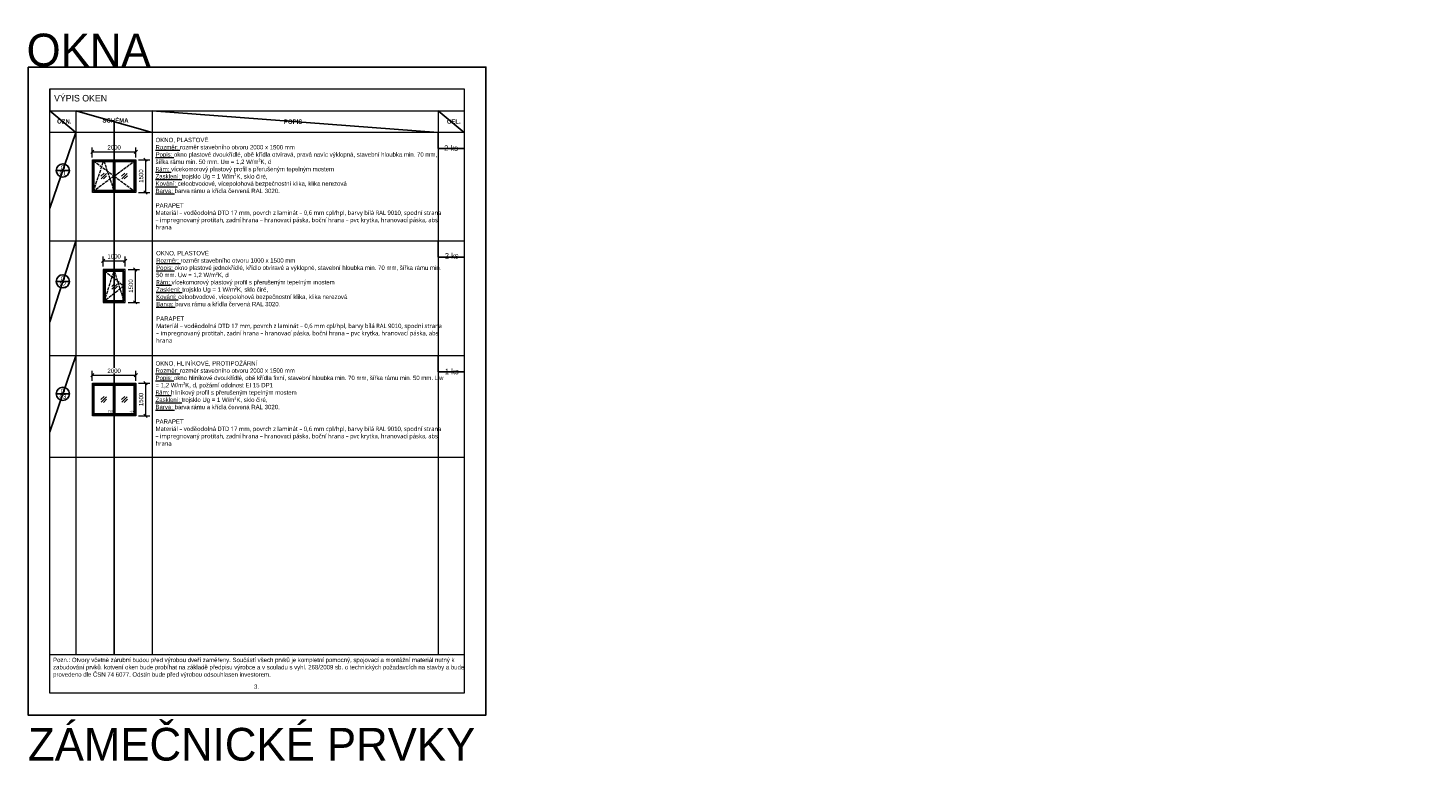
# Model space of a CAD drawing. Header units: millimetres. Extents: x -291499 to 405099, y -171163 to 417446.
# Tile 32 of 256: x -21088 to 43107, y -106514 to -72693. Entities that reach past the tile are written whole.
import ezdxf
from ezdxf import colors
from ezdxf.entities.mleader import LeaderData, LeaderLine
from ezdxf.enums import TextEntityAlignment as Align
from ezdxf.math import Vec2, Vec3

# ---------------------------------------------------------------- set-up
doc = ezdxf.new("R2010")
doc.units = ezdxf.units.MM
doc.header["$LTSCALE"] = 12
doc.header["$PDMODE"] = 35
doc.header["$PDSIZE"] = -4
doc.linetypes.add('ACAD_ISO02W100', pattern=[15, 12, -3])
for name, color, linetype, lineweight in [('koty', 6, 'Continuous', 9), ('tenka', 6, 'Continuous', 9), ('tenká', 6, 'Continuous', 13), ('text', 6, 'Continuous', 9), ('tlusta', 7, 'Continuous', 15)]:
    doc.layers.add(name, color=color, linetype=linetype, lineweight=lineweight)
doc.layers.add('netisk', color=30, linetype='Continuous', plot=False)
doc.layers.add('popisky', color=6, linetype='Continuous')
doc.styles.add('laplan', font='txt', dxfattribs={"height": 2})
doc.styles.add('laplan bold', font='txt', dxfattribs={"height": 2})
doc.styles.add('laplan N', font='txt')
doc.styles.add('pivovarska', font='txt')
doc.dimstyles.new('laplan', dxfattribs={"dimscale": 0, "dimtxt": 2, "dimasz": 1.5, "dimexe": 2, "dimexo": 0, "dimgap": 1, "dimtad": 1, "dimdec": 0, "dimrnd": 5, "dimzin": 1, "dimtxsty": 'laplan', "dimblk": 'OBLIQUE', "dimcen": 2, "dimclrd": 256, "dimclre": 256, "dimclrt": 256, "dimadec": 0, "dimazin": 0, "dimtfac": 1, "dimtdec": 0, "dimtmove": 1, "dimatfit": 2, "dimfxl": 6.5, "dimfxlon": 1, "dimtfill": 1, "dimlwd": 13, "dimlwe": -1, "dimarcsym": 0})

# ---------------------------------------------------------------- blocks, each defined once
blk = doc.blocks.new('*U892')
at = {"layer": 'popisky', "linetype": 'ByBlock'}
blk.add_line((-3.02, 0), (3.02, 0), dxfattribs=at)
blk.add_circle((0, 0), 3.02, dxfattribs=at)
at = {"layer": 'popisky', "linetype": 'ByBlock', "style": 'laplan N'}
blk.add_text('O', height=2, dxfattribs=at).set_placement((0, 1.31), align=Align.MIDDLE_CENTER)
blk.add_attdef('OZNACENI', text='', height=2, dxfattribs=at).set_placement((0, -1.3), align=Align.MIDDLE_CENTER)
blk = doc.blocks.new('_OBLIQUE')
at = {"color": 0, "linetype": 'ByBlock'}
blk.add_line((-0.5, -0.5), (0.5, 0.5), dxfattribs=at)
blk = doc.blocks.new('*D1352')
at = {"layer": 'Defpoints', "color": 0, "linetype": 'ByBlock', "transparency": 16777216}
for p in [(-18138, -78624), (-16138, -78366), (-16138, -78624)]:
    blk.add_point(p, dxfattribs=at)
at = {"layer": 'koty', "linetype": 'ByBlock', "transparency": 16777216}
for p, q in [((-18138, -78624), (-18138, -78166)), ((-16138, -78624), (-16138, -78166))]:
    blk.add_line(p, q, dxfattribs=at)
at = {"layer": 'koty', "linetype": 'ByBlock', "lineweight": 13, "transparency": 16777216}
blk.add_line((-18138, -78366), (-16138, -78366), dxfattribs=at)
at = {"layer": 'koty', "linetype": 'ByBlock', "lineweight": 13, "transparency": 16777216, "xscale": 150, "yscale": 150, "zscale": 150, "rotation": 180}
blk.add_blockref('_OBLIQUE', (-18138, -78366), dxfattribs=at)
at = {"layer": 'koty', "linetype": 'ByBlock', "lineweight": 13, "transparency": 16777216, "xscale": 150, "yscale": 150, "zscale": 150}
blk.add_blockref('_OBLIQUE', (-16138, -78366), dxfattribs=at)
at = {"layer": 'koty', "linetype": 'ByBlock', "transparency": 16777216, "insert": (-17138, -78164), "char_height": 200, "attachment_point": 5, "style": 'laplan', "bg_fill": 3, "box_fill_scale": 1.1, "bg_fill_color": 256, "bg_fill_true_color": 13158600, "bg_fill_transparency": 0}
blk.add_mtext('2000', dxfattribs=at)
blk = doc.blocks.new('*D1353')
at = {"layer": 'Defpoints', "color": 0, "linetype": 'ByBlock', "transparency": 16777216}
for p in [(-16024, -78727), (-16024, -80227), (-15701, -80227)]:
    blk.add_point(p, dxfattribs=at)
at = {"layer": 'koty', "linetype": 'ByBlock', "transparency": 16777216}
for p, q in [((-16024, -78727), (-15501, -78727)), ((-16024, -80227), (-15501, -80227))]:
    blk.add_line(p, q, dxfattribs=at)
at = {"layer": 'koty', "linetype": 'ByBlock', "lineweight": 13, "transparency": 16777216}
blk.add_line((-15701, -78727), (-15701, -80227), dxfattribs=at)
at = {"layer": 'koty', "linetype": 'ByBlock', "lineweight": 13, "transparency": 16777216, "xscale": 150, "yscale": 150, "zscale": 150}
for p, rotation in [((-15701, -78727), 90), ((-15701, -80227), 270)]:
    blk.add_blockref('_OBLIQUE', p, dxfattribs=dict(at, rotation=rotation))
at = {"layer": 'koty', "linetype": 'ByBlock', "transparency": 16777216, "insert": (-15903, -79477), "char_height": 200, "attachment_point": 5, "rotation": 90, "style": 'laplan', "bg_fill": 3, "box_fill_scale": 1.1, "bg_fill_color": 256, "bg_fill_true_color": 13158600, "bg_fill_transparency": 0}
blk.add_mtext('1500', dxfattribs=at)
blk = doc.blocks.new('*D1354')
at = {"layer": 'Defpoints', "color": 0, "linetype": 'ByBlock', "transparency": 16777216}
for p in [(-17638, -83621), (-16638, -83622)]:
    blk.add_point(p, dxfattribs=at)
at = {"layer": 'koty', "linetype": 'ByBlock', "transparency": 16777216}
for p, q in [((-17638, -83621), (-17638, -83164)), ((-16638, -83622), (-16638, -83164))]:
    blk.add_line(p, q, dxfattribs=at)
at = {"layer": 'koty', "linetype": 'ByBlock', "lineweight": 13, "transparency": 16777216}
blk.add_line((-17638, -83364), (-16638, -83364), dxfattribs=at)
at = {"layer": 'koty', "linetype": 'ByBlock', "lineweight": 13, "transparency": 16777216, "xscale": 150, "yscale": 150, "zscale": 150, "rotation": 180}
blk.add_blockref('_OBLIQUE', (-17638, -83364), dxfattribs=at)
at = {"layer": 'koty', "linetype": 'ByBlock', "lineweight": 13, "transparency": 16777216, "xscale": 150, "yscale": 150, "zscale": 150}
blk.add_blockref('_OBLIQUE', (-16638, -83364), dxfattribs=at)
at = {"layer": 'koty', "linetype": 'ByBlock', "transparency": 16777216, "insert": (-17138, -83162), "char_height": 200, "attachment_point": 5, "style": 'laplan', "bg_fill": 3, "box_fill_scale": 1.1, "bg_fill_color": 256, "bg_fill_true_color": 13158600, "bg_fill_transparency": 0}
blk.add_mtext('1000', dxfattribs=at)
at = {"layer": 'Defpoints', "color": 0, "linetype": 'ByBlock', "transparency": 16777216}
blk.add_point((-16638, -83364), dxfattribs=at)
blk = doc.blocks.new('*D1355')
at = {"layer": 'Defpoints', "color": 0, "linetype": 'ByBlock', "transparency": 16777216}
for p in [(-16494, -83766), (-16494, -85266), (-16171, -85266)]:
    blk.add_point(p, dxfattribs=at)
at = {"layer": 'koty', "linetype": 'ByBlock', "transparency": 16777216}
for p, q in [((-16494, -83766), (-15971, -83766)), ((-16494, -85266), (-15971, -85266))]:
    blk.add_line(p, q, dxfattribs=at)
at = {"layer": 'koty', "linetype": 'ByBlock', "lineweight": 13, "transparency": 16777216}
blk.add_line((-16171, -83766), (-16171, -85266), dxfattribs=at)
at = {"layer": 'koty', "linetype": 'ByBlock', "lineweight": 13, "transparency": 16777216, "xscale": 150, "yscale": 150, "zscale": 150}
for p, rotation in [((-16171, -83766), 90), ((-16171, -85266), 270)]:
    blk.add_blockref('_OBLIQUE', p, dxfattribs=dict(at, rotation=rotation))
at = {"layer": 'koty', "linetype": 'ByBlock', "transparency": 16777216, "insert": (-16373, -84516), "char_height": 200, "attachment_point": 5, "rotation": 90, "style": 'laplan', "bg_fill": 3, "box_fill_scale": 1.1, "bg_fill_color": 256, "bg_fill_true_color": 13158600, "bg_fill_transparency": 0}
blk.add_mtext('1500', dxfattribs=at)
blk = doc.blocks.new('*D1700')
at = {"layer": 'Defpoints', "color": 0, "linetype": 'ByBlock', "transparency": 16777216}
for p in [(-18138, -88862), (-16138, -88604), (-16138, -88862)]:
    blk.add_point(p, dxfattribs=at)
at = {"layer": 'koty', "linetype": 'ByBlock', "transparency": 16777216}
for p, q in [((-18138, -88862), (-18138, -88404)), ((-16138, -88862), (-16138, -88404))]:
    blk.add_line(p, q, dxfattribs=at)
at = {"layer": 'koty', "linetype": 'ByBlock', "lineweight": 13, "transparency": 16777216}
blk.add_line((-18138, -88604), (-16138, -88604), dxfattribs=at)
at = {"layer": 'koty', "linetype": 'ByBlock', "lineweight": 13, "transparency": 16777216, "xscale": 150, "yscale": 150, "zscale": 150, "rotation": 180}
blk.add_blockref('_OBLIQUE', (-18138, -88604), dxfattribs=at)
at = {"layer": 'koty', "linetype": 'ByBlock', "lineweight": 13, "transparency": 16777216, "xscale": 150, "yscale": 150, "zscale": 150}
blk.add_blockref('_OBLIQUE', (-16138, -88604), dxfattribs=at)
at = {"layer": 'koty', "linetype": 'ByBlock', "transparency": 16777216, "insert": (-17138, -88402), "char_height": 200, "attachment_point": 5, "style": 'laplan', "bg_fill": 3, "box_fill_scale": 1.1, "bg_fill_color": 256, "bg_fill_true_color": 13158600, "bg_fill_transparency": 0}
blk.add_mtext('2000', dxfattribs=at)
blk = doc.blocks.new('*D1701')
at = {"layer": 'Defpoints', "color": 0, "linetype": 'ByBlock', "transparency": 16777216}
for p in [(-16024, -88965), (-16024, -90465), (-15701, -90465)]:
    blk.add_point(p, dxfattribs=at)
at = {"layer": 'koty', "linetype": 'ByBlock', "transparency": 16777216}
for p, q in [((-16024, -88965), (-15501, -88965)), ((-16024, -90465), (-15501, -90465))]:
    blk.add_line(p, q, dxfattribs=at)
at = {"layer": 'koty', "linetype": 'ByBlock', "lineweight": 13, "transparency": 16777216}
blk.add_line((-15701, -88965), (-15701, -90465), dxfattribs=at)
at = {"layer": 'koty', "linetype": 'ByBlock', "lineweight": 13, "transparency": 16777216, "xscale": 150, "yscale": 150, "zscale": 150}
for p, rotation in [((-15701, -88965), 90), ((-15701, -90465), 270)]:
    blk.add_blockref('_OBLIQUE', p, dxfattribs=dict(at, rotation=rotation))
at = {"layer": 'koty', "linetype": 'ByBlock', "transparency": 16777216, "insert": (-15903, -89715), "char_height": 200, "attachment_point": 5, "rotation": 90, "style": 'laplan', "bg_fill": 3, "box_fill_scale": 1.1, "bg_fill_color": 256, "bg_fill_true_color": 13158600, "bg_fill_transparency": 0}
blk.add_mtext('1500', dxfattribs=at)
blk = doc.blocks.new('_DotSmall')
at = {"color": 0, "linetype": 'ByBlock', "const_width": 0.5}
blk.add_lwpolyline([(-0.0625, 0, 1), (0.0625, 0, 1)], format="xyb", close=True, dxfattribs=at)

msp = doc.modelspace()

# ---------------------------------------------------------------- linework, layer by layer
at = {"layer": 'koty'}
msp.add_line((-20087.8, -75481.4), (-20087.8, -76481.4), dxfattribs=at)
at = {"layer": 'koty', "linetype": 'ByBlock'}
msp.add_line((-20087.8, -101411.3), (-1087.8, -101411.3), dxfattribs=at)
at = {"layer": 'netisk'}
for p, q in [((-20087.8, -76481.4), (-18887.8, -77481.4)), ((-18887.8, -76481.4), (-15387.8, -77481.4)), ((-15387.8, -76481.4), (-2287.8, -77481.4)), ((-2287.8, -76481.4), (-1087.8, -77481.4)), ((-20087.8, -80956.9), (-18887.8, -77481.4)), ((-20087.8, -86152), (-18887.8, -82457.8)), ((-20087.8, -91195.2), (-18887.8, -87719.7))]:
    msp.add_line(p, q, dxfattribs=at)
at = {"layer": 'netisk', "linetype": 'ByBlock'}
for p, q in [((-2287.8, -78216.9), (-2287.8, -77481.4)), ((-2287.8, -78216.9), (-1087.8, -78216.9)), ((-2287.8, -83193.3), (-2287.8, -82457.8)), ((-2287.8, -83193.3), (-1087.8, -83193.3)), ((-2287.8, -88455.2), (-2287.8, -87719.7)), ((-2287.8, -88455.2), (-1087.8, -88455.2))]:
    msp.add_line(p, q, dxfattribs=at)
at = {"layer": 'tenka'}
for p, q in [((-20087.8, -76481.4), (-1087.8, -76481.4)), ((-18887.8, -76481.4), (-18887.8, -101411.3)), ((-2287.8, -76481.4), (-2287.8, -101411.3)), ((-1087.8, -77481.4), (-20087.8, -77481.4)), ((-17744.7, -79484.7), (-17600.6, -79343.9)), ((-17739.4, -79599.7), (-17486.3, -79354.5)), ((-17626.1, -79610.8), (-17481.1, -79471)), ((-16794.7, -79484.7), (-16650.6, -79343.9)), ((-16789.4, -79599.7), (-16536.3, -79354.5)), ((-16676.1, -79610.8), (-16531.1, -79471)), ((-1087.8, -82457.8), (-20087.8, -82457.8)), ((-17249.7, -84543.3), (-17105.6, -84402.6)), ((-17244.4, -84658.4), (-16991.3, -84413.1)), ((-17131.1, -84669.4), (-16986.1, -84529.7)), ((-1087.8, -87719.7), (-20087.8, -87719.7)), ((-17744.7, -89723), (-17600.6, -89582.2)), ((-17739.4, -89838), (-17486.3, -89592.8)), ((-17626.1, -89849.1), (-17481.1, -89709.3)), ((-16794.7, -89723), (-16650.6, -89582.2)), ((-16789.4, -89838), (-16536.3, -89592.8)), ((-16676.1, -89849.1), (-16531.1, -89709.3)), ((-1087.8, -92373.8), (-20087.8, -92373.8))]:
    msp.add_line(p, q, dxfattribs=at)
at = {"layer": 'tenka', "linetype": 'ACAD_ISO02W100'}
for p, q in [((-18087.8, -78777.1), (-17137.8, -79477.1)), ((-18087.8, -80177.1), (-17612.8, -78777.1)), ((-17612.8, -78777.1), (-17137.8, -80177.1)), ((-17137.8, -79477.1), (-16187.8, -78777.1)), ((-17137.8, -79477.1), (-18087.8, -80177.1)), ((-17137.8, -79477.1), (-16187.8, -80177.1)), ((-17587.8, -85215.7), (-17137.8, -83815.7)), ((-17587.8, -83815.7), (-16687.8, -84515.7)), ((-17137.8, -83815.7), (-16687.8, -85215.7)), ((-16687.8, -84515.7), (-17587.8, -85215.7))]:
    msp.add_line(p, q, dxfattribs=at)
at = {"layer": 'tenka'}
for points in [[(-18087.8, -78777.1), (-17137.8, -78777.1), (-17137.8, -80177.1), (-18087.8, -80177.1)], [(-18047.8, -78817.1), (-17177.8, -78817.1), (-17177.8, -80137.1), (-18047.8, -80137.1)], [(-17137.8, -78777.1), (-16187.8, -78777.1), (-16187.8, -80177.1), (-17137.8, -80177.1)], [(-17097.8, -78817.1), (-16227.8, -78817.1), (-16227.8, -80137.1), (-17097.8, -80137.1)], [(-17587.8, -85215.7), (-16687.8, -85215.7), (-16687.8, -83815.7), (-17587.8, -83815.7)], [(-17547.8, -85175.7), (-16727.8, -85175.7), (-16727.8, -83855.7), (-17547.8, -83855.7)], [(-18087.8, -89015.4), (-17137.8, -89015.4), (-17137.8, -90415.4), (-18087.8, -90415.4)], [(-18047.8, -89055.4), (-17177.8, -89055.4), (-17177.8, -90375.4), (-18047.8, -90375.4)], [(-17137.8, -89015.4), (-16187.8, -89015.4), (-16187.8, -90415.4), (-17137.8, -90415.4)], [(-17097.8, -89055.4), (-16227.8, -89055.4), (-16227.8, -90375.4), (-17097.8, -90375.4)]]:
    msp.add_lwpolyline(points, close=True, dxfattribs=at)
at = {"layer": 'tlusta'}
for points in [[(-18137.8, -78727.1), (-16137.8, -78727.1), (-16137.8, -80227.1), (-18137.8, -80227.1)], [(-17637.8, -85265.7), (-16637.8, -85265.7), (-16637.8, -83765.7), (-17637.8, -83765.7)], [(-18137.8, -88965.4), (-16137.8, -88965.4), (-16137.8, -90465.4), (-18137.8, -90465.4)]]:
    msp.add_lwpolyline(points, close=True, dxfattribs=at)

# ---------------------------------------------------------------- block references
at = {"layer": 'popisky', "xscale": 100, "yscale": 100, "zscale": 100}
for p, values in [((-19487.8, -79219.1), {'OZNACENI': '01'}), ((-19487.8, -84304.9), {'OZNACENI': '02'}), ((-19487.8, -89457.4), {'OZNACENI': '03'})]:
    msp.add_blockref('*U892', p, dxfattribs=at).add_auto_attribs(values)

# ---------------------------------------------------------------- texts
at = {"layer": 'netisk', "char_height": 1500, "attachment_point": 1, "style": 'pivovarska'}
for s, insert in [('OKNA', (-21151.3, -72951)), ('ZÁMEČNICKÉ PRVKY', (-21087.8, -104768.1))]:
    msp.add_mtext_dynamic_manual_height_columns(s, width=51115.422, gutter_width=500, heights=[0], dxfattribs=dict(at, insert=insert))
at = {"layer": 'tenká', "ltscale": 15, "char_height": 200, "attachment_point": 1, "style": 'pivovarska'}
for s, insert, width in [('\\A1;Pozn.: Otvory včetně zárubní budou před výrobou dveří zaměřeny. Součástí všech prvků je kompletní pomocný, spojovací a montážní materiál nutný k zabudování prvků. kotvení oken bude probíhat na základě předpisu výrobce a v souladu s vyhl. 268/2009 sb. o technických požadavcích na stavby a bude provedeno dle ČSN 74 6077. Odstín bude před výrobou odsouhlasen investorem.', (-19936.9, -101553.7), 18699.065), ('\\A1;3.', (-10724.7, -102775.3), 934.9)]:
    msp.add_mtext(s, dxfattribs=dict(at, insert=insert, width=width))
at = {"layer": 'text', "ltscale": 0.3, "attachment_point": 1}
for s, insert, char_height, width, style in [('VÝPIS OKEN', (-19892.7, -75759), 300, 8195.985, 'laplan N'), ('{\\fMaison Neue|b1|i0|c238|p34;SCHÉMA}', (-17673.2, -76826.7), 200, 1267.406, 'laplan N'), ('{\\fMaison Neue|b1|i0|c238|p34;POPIS}', (-9354.6, -76884.7), 200, 1267.406, 'laplan N'), ('{\\fMaison Neue|b1|i0|c238|p34;CEL.}', (-1879.4, -76877.6), 200, 761.599, 'laplan N'), ('\\pi358.41482;2 ks', (-2365.4, -78070.9), 250, 1355.401, 'pivovarska'), ('\\pi155.62944;2 ks', (-2131.8, -83006.9), 250, 949.83, 'pivovarska'), ('\\pi394.84339;1 ks', (-2365.4, -88309.2), 250, 1355.401, 'pivovarska'), ('FIX', (-17410.4, -90222.1), 100, 1267.406, 'laplan N')]:
    msp.add_mtext(s, dxfattribs=dict(at, insert=insert, char_height=char_height, width=width, style=style))
at = {"layer": 'text', "ltscale": 0.3, "insert": (-19754.9, -76871), "char_height": 200, "attachment_point": 1, "style": 'laplan N'}
msp.add_mtext('{\\fMaison Neue|b1|i0|c238|p34;OZN.}', dxfattribs=at)
at = {"layer": 'text', "ltscale": 15, "char_height": 200, "attachment_point": 1, "style": 'laplan bold'}
for s, insert, width in [('\\A1;OKNO, PLASTOVÉ\\P{\\fMaison Neue|b0|i0|c238|p34;\\LRozměr:\\l rozměr stavebního otvoru 2000 x 1500 mm\\P\\LPopis:\\l okno plastové dvoukřídlé, obě křídla otvíravá, pravá navíc výklopná, stavební hloubka min. 70 mm, šířka rámu min. 50 mm. Uw = 1,2 W/m\\fNoto Sans|b0|i0|c0|p34;²\\fMaison Neue|b0|i0|c238|p34;K, d\\P\\fNoto Sans|b0|i0|c238|p34;\\LRám:\\fMaison Neue|b0|i0|c238|p34;\\l vícekomorový plastový profil s přerušeným tepelným mostem\\A0;\\L\\P\\A1;Zasklení:\\l trojsklo Ug = 1 W/m\\fNoto Sans|b0|i0|c0|p34;²\\fMaison Neue|b0|i0|c238|p34;K, sklo čiré, \\P\\LKování:\\l celoobvodové, vícepolohová bezpečnostní klika, klika nerezová\\P\\LBarva:\\l barva rámu a křídla červená RAL 3020.\\P\\P}PARAPET \\P{\\fMaison Neue|b0|i0|c238|p34;M\\fNoto Sans|b0|i0|c238|p34;ateriál – voděodolná DTD 17 mm, povrch z laminát – 0,6 mm cpl/hpl, barvy bílá RAL \\fMaison Neue|b0|i0|c238|p34;9010\\fNoto Sans|b0|i0|c238|p34;, spodní strana – impregnovaný protitah, zadní hrana – hranovací páska, boční hrana – pvc krytka, hranovací páska, abs hrana \\P\\fMaison Neue|b0|i0|c238|p34;\\P }', (-15238.8, -77723.7), 12800.946), ('\\A1;OKNO, PLASTOVÉ\\P{\\fMaison Neue|b0|i0|c238|p34;\\LRozměr:\\l rozměr stavebního otvoru 1000 x 1500 mm\\P\\pt7400,7600;\\LPopis:\\l okno plastové jednokřídlé, křídlo otvíravé a výklopné, stavební hloubka min. 70 mm, šířka rámu min. 50 mm. Uw = 1,2 W/m\\fNoto Sans|b0|i0|c0|p34;²\\fMaison Neue|b0|i0|c238|p34;K, d\\P\\ptz;\\fNoto Sans|b0|i0|c238|p34;\\LRám:\\fMaison Neue|b0|i0|c238|p34;\\l vícekomorový plastový profil s přerušeným tepelným mostem\\A0;\\L\\P\\A1;Zasklení:\\l trojsklo Ug = 1 W/m\\fNoto Sans|b0|i0|c0|p34;²\\fMaison Neue|b0|i0|c238|p34;K, sklo čiré, \\P\\LKování:\\l celoobvodové, vícepolohová bezpečnostní klika, klika nerezová\\P\\LBarva:\\l barva rámu a křídla červená RAL 3020.\\P\\P}PARAPET \\P{\\fMaison Neue|b0|i0|c238|p34;M\\fNoto Sans|b0|i0|c238|p34;ateriál – voděodolná DTD 17 mm, povrch z laminát – 0,6 mm cpl/hpl, barvy bílá RAL \\fMaison Neue|b0|i0|c238|p34;9010\\fNoto Sans|b0|i0|c238|p34;, spodní strana – impregnovaný protitah, zadní hrana – hranovací páska, boční hrana – pvc krytka, hranovací páska, abs hrana \\fMaison Neue|b0|i0|c238|p34;\\P }', (-15213.3, -82911.4), 12775.429), ('\\A1;OKNO, HLINÍKOVÉ, PROTIPOŽÁRNÍ\\P{\\fMaison Neue|b0|i0|c238|p34;\\LRozměr:\\l rozměr stavebního otvoru 2000 x 1500 mm\\P\\LPopis:\\l okno hliníkové dvoukřídlé, obě křídla fixní, stavební hloubka min. 70 mm, šířka rámu min. 50 mm. Uw = 1,2 W/m\\fNoto Sans|b0|i0|c0|p34;²\\fMaison Neue|b0|i0|c238|p34;K, d, požární odolnost} EI 15 DP1\\P{\\fNoto Sans|b0|i0|c238|p34;\\LRám:\\fMaison Neue|b0|i0|c238|p34;\\l hliníkový profil s přerušeným tepelným mostem\\A0;\\L\\P\\A1;Zasklení:\\l trojsklo Ug = 1 W/m\\fNoto Sans|b0|i0|c0|p34;²\\fMaison Neue|b0|i0|c238|p34;K, sklo čiré, \\P\\LBarva:\\l barva rámu a křídla červená RAL 3020.\\P\\P}PARAPET \\P{\\fMaison Neue|b0|i0|c238|p34;M\\fNoto Sans|b0|i0|c238|p34;ateriál – voděodolná DTD 17 mm, povrch z laminát – 0,6 mm cpl/hpl, barvy bílá RAL \\fMaison Neue|b0|i0|c238|p34;9010\\fNoto Sans|b0|i0|c238|p34;, spodní strana – impregnovaný protitah, zadní hrana – hranovací páska, boční hrana – pvc krytka, hranovací páska, abs hrana \\fMaison Neue|b0|i0|c238|p34;\\P }', (-15238.8, -87962), 12800.946)]:
    msp.add_mtext(s, dxfattribs=dict(at, insert=insert, width=width))

# ---------------------------------------------------------------- leaders
at = {"layer": 'text'}
ml = msp.add_multileader_mtext('Standard', dxfattribs=at)
ml.set_content('BETONOVÁ ZÁKLADOVÁ KONSTRUKCE PRO UMÍSTĚNÍ VZT JEDNOTKY', color=256, style='laplan')
ml.set_leader_properties()
ml.set_arrow_properties(name='DOTSMALL')
ml.build(insert=Vec2(0, 0))
ml.multileader.update_dxf_attribs({"dogleg_length": 2, "arrow_head_size": 150, "scale": 50})
ctx = ml.context
ctx.base_point, ctx.scale, ctx.char_height, ctx.arrow_head_size, ctx.landing_gap_size, ctx.plane_origin, ctx.plane_x_axis, ctx.plane_y_axis = Vec3(20876.7, 34435.7), 50, 100, 150, 100, Vec3(21238.2, 37577.5), Vec3(0, 1), Vec3(-1, 0)
ctx.text_align_type = 2
notes = []
notes.append((ctx, [(0, (1, 1, 0), (20876.7, 37172), (0, -1), 100, [(0, [(20020, 37666.2)], 0, [])])]))
ctx.mtext.insert, ctx.mtext.text_direction, ctx.mtext.rotation, ctx.mtext.width, ctx.mtext.alignment, ctx.mtext.flow_direction = Vec3(20825.6, 36972), Vec3(0, 1), 1.5707963, 2604.111, 3, 5
for ctx, leaders in notes:
    for number, flags, end, landing, length, lines in leaders:
        leader = LeaderData()
        leader.index, (leader.has_last_leader_line, leader.has_dogleg_vector, leader.attachment_direction) = number, flags
        leader.last_leader_point, leader.dogleg_vector, leader.dogleg_length = Vec3(end), Vec3(landing), length
        for number, points, colour, breaks in lines:
            line = LeaderLine()
            line.index, line.vertices, line.color, line.breaks = number, Vec3.list(points), colors.encode_raw_color(colour), breaks
            leader.lines.append(line)
        ctx.leaders.append(leader)

# ---------------------------------------------------------------- next in the draw order: dimensions: what is measured, and where the dimension line sits
at = {"layer": 'koty', "linetype": 'ByBlock'}
for base, p1, p2, picture, middle in [((-16137.8, -78366), (-18137.8, -78623.7), (-16137.8, -78623.9), '*D1352', (-17137.8, -78164)), ((-16637.8, -83363.6), (-17637.8, -83621.4), (-16637.8, -83621.6), '*D1354', (-17137.8, -83161.6))]:
    dim = msp.add_linear_dim(base=base, p1=p1, p2=p2, dimstyle='laplan', dxfattribs=at)
    dim.commit()
    dim.dimension.update_dxf_attribs({"geometry": picture, "text_midpoint": middle})

# ---------------------------------------------------------------- next in the draw order: linework, layer by layer
at = {"layer": 'netisk'}
msp.add_line((-17137.8, -76981.4), (-17137.8, -101411.3), dxfattribs=at)

# ---------------------------------------------------------------- next in the draw order: dimensions: what is measured, and where the dimension line sits
at = {"layer": 'koty', "linetype": 'ByBlock'}
for base, p1, p2, picture, middle in [((-15701.1, -80227.1), (-16023.5, -78727.1), (-16023.5, -80227.1), '*D1353', (-15903.1, -79477.1)), ((-16171.2, -85265.7), (-16493.6, -83765.7), (-16493.6, -85265.7), '*D1355', (-16373.2, -84515.7))]:
    dim = msp.add_linear_dim(base=base, p1=p1, p2=p2, angle=270, dimstyle='laplan', dxfattribs=at)
    dim.commit()
    dim.dimension.update_dxf_attribs({"geometry": picture, "text_midpoint": middle})

# ---------------------------------------------------------------- next in the draw order: linework, layer by layer
at = {"layer": 'netisk'}
msp.add_lwpolyline([(-21087.8, -74481.4), (-87.8, -74481.4), (-87.8, -104181.4), (-21087.8, -104181.4)], close=True, dxfattribs=at)
at = {"layer": 'tenka'}
msp.add_line((-15387.8, -76481.4), (-15387.8, -101411.3), dxfattribs=at)
msp.add_lwpolyline([(-20087.8, -75481.4), (-1087.8, -75481.4), (-1087.8, -103181.4), (-20087.8, -103181.4)], close=True, dxfattribs=at)

# ---------------------------------------------------------------- next in the draw order: dimensions: what is measured, and where the dimension line sits
at = {"layer": 'koty', "linetype": 'ByBlock'}
dim = msp.add_linear_dim(base=(-16137.8, -88604.3), p1=(-18137.8, -88862), p2=(-16137.8, -88862.3), dimstyle='laplan', dxfattribs=at)
dim.commit()
dim.dimension.update_dxf_attribs({"geometry": '*D1700', "text_midpoint": (-17137.8, -88402.3)})

# ---------------------------------------------------------------- next in the draw order: dimensions: what is measured, and where the dimension line sits
dim = msp.add_linear_dim(base=(-15701.1, -90465.4), p1=(-16023.5, -88965.4), p2=(-16023.5, -90465.4), angle=270, dimstyle='laplan', dxfattribs=at)
dim.commit()
dim.dimension.update_dxf_attribs({"geometry": '*D1701', "text_midpoint": (-15903.1, -89715.4)})

# ---------------------------------------------------------------- next in the draw order: texts
at = {"layer": 'text', "ltscale": 0.3, "insert": (-16443.7, -90224.4), "char_height": 100, "width": 1267.406, "attachment_point": 1, "style": 'laplan N'}
msp.add_mtext('FIX', dxfattribs=at)

doc.saveas('drawing.dxf')
